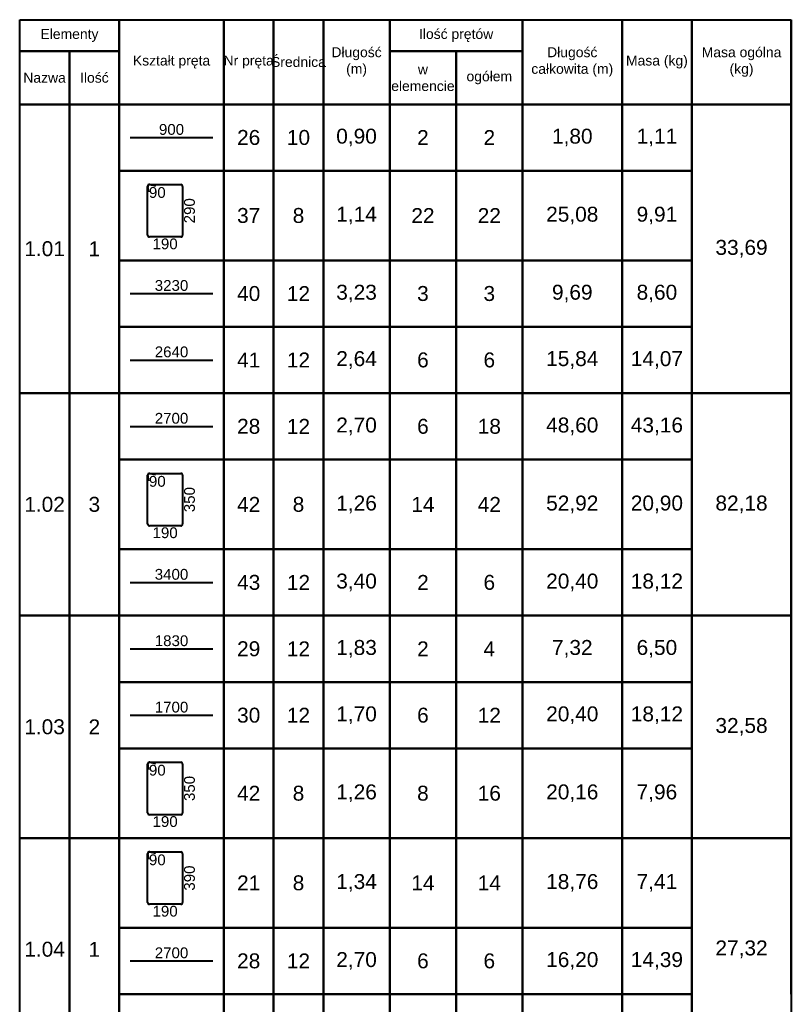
# Model space of a CAD drawing. Extents: x -1906120 to 89837, y -39133 to 303704.
# Tile 14 of 55: x -8876 to -4226, y 14113 to 20045. Entities that reach past the tile are written whole.
import ezdxf
from ezdxf.enums import TextEntityAlignment as Align

# ---------------------------------------------------------------- set-up
doc = ezdxf.new("R2010")
doc.units = 0
doc.header["$LTSCALE"] = 10
doc.header["$MEASUREMENT"] = 0
doc.layers.add('RCAD_deskowanie', color=3, linetype='Continuous', lineweight=40)
doc.styles.add('style2', font='arial.ttf', dxfattribs={"height": 40})

msp = doc.modelspace()

# ---------------------------------------------------------------- linework, layer by layer
at = {"layer": 'RCAD_deskowanie', "color": 1}
for p, q in [((-8875.56433, 20044.64864), (-4225.56433, 20044.64864)), ((-8875.56433, 3994.64864), (-8875.56433, 20044.64864)), ((-8875.56433, 20044.64864), (-8275.56433, 20044.64864)), ((-8275.56433, 20044.64864), (-8275.56433, 19854.64864)), ((-8275.56433, 20044.64864), (-7645.56433, 20044.64864)), ((-8275.56433, 19534.64864), (-8275.56433, 20044.64864)), ((-7645.56433, 20044.64864), (-7345.56433, 20044.64864)), ((-7645.56433, 19534.64864), (-7645.56433, 20044.64864)), ((-7645.56433, 20044.64864), (-7645.56433, 19534.64864)), ((-7345.56433, 20044.64864), (-7345.56433, 19534.64864)), ((-7345.56433, 20044.64864), (-7045.56433, 20044.64864)), ((-7345.56433, 19534.64864), (-7345.56433, 20044.64864)), ((-7045.56433, 20044.64864), (-7045.56433, 19534.64864)), ((-7045.56433, 20044.64864), (-6645.56433, 20044.64864)), ((-7045.56433, 19534.64864), (-7045.56433, 20044.64864)), ((-6645.56433, 20044.64864), (-6645.56433, 19534.64864)), ((-6645.56433, 20044.64864), (-5845.56433, 20044.64864)), ((-6645.56433, 19854.64864), (-6645.56433, 20044.64864)), ((-5845.56433, 20044.64864), (-5845.56433, 19854.64864)), ((-5845.56433, 20044.64864), (-5245.56433, 20044.64864)), ((-5845.56433, 19534.64864), (-5845.56433, 20044.64864)), ((-5245.56433, 20044.64864), (-5245.56433, 19534.64864)), ((-5245.56433, 20044.64864), (-4825.56433, 20044.64864)), ((-5245.56433, 19534.64864), (-5245.56433, 20044.64864)), ((-4825.56433, 20044.64864), (-4825.56433, 19534.64864)), ((-4825.56433, 20044.64864), (-4225.56433, 20044.64864)), ((-4825.56433, 19534.64864), (-4825.56433, 20044.64864)), ((-4225.56433, 14174.64864), (-4225.56433, 20044.64864)), ((-4225.56433, 19854.64864), (-4225.56433, 20044.64864)), ((-4225.56433, 20044.64864), (-4225.56433, 3994.64864)), ((-4225.56433, 20044.64864), (-4225.56433, 19534.64864)), ((-8875.56433, 19854.64864), (-8575.56433, 19854.64864)), ((-8275.56433, 19854.64864), (-8875.56433, 19854.64864)), ((-8575.56433, 19854.64864), (-8575.56433, 19534.64864)), ((-8575.56433, 19854.64864), (-8275.56433, 19854.64864)), ((-8575.56433, 19534.64864), (-8575.56433, 19854.64864)), ((-8275.56433, 19854.64864), (-8275.56433, 19534.64864)), ((-6645.56433, 19854.64864), (-6245.56433, 19854.64864)), ((-6645.56433, 19534.64864), (-6645.56433, 19854.64864)), ((-5845.56433, 19854.64864), (-6645.56433, 19854.64864)), ((-6245.56433, 19854.64864), (-6245.56433, 19534.64864)), ((-6245.56433, 19854.64864), (-5845.56433, 19854.64864)), ((-6245.56433, 19534.64864), (-6245.56433, 19854.64864)), ((-5845.56433, 19854.64864), (-5845.56433, 19534.64864)), ((-4225.56433, 19534.64864), (-4225.56433, 19854.64864)), ((-8575.56433, 19534.64864), (-8875.56433, 19534.64864)), ((-8875.56433, 19534.64864), (-8575.56433, 19534.64864)), ((-8275.56433, 19534.64864), (-8575.56433, 19534.64864)), ((-8575.56433, 19534.64864), (-8575.56433, 17794.64864)), ((-8575.56433, 19534.64864), (-8275.56433, 19534.64864)), ((-8575.56433, 17794.64864), (-8575.56433, 19534.64864)), ((-7645.56433, 19534.64864), (-8275.56433, 19534.64864)), ((-8275.56433, 19534.64864), (-8275.56433, 17794.64864)), ((-8275.56433, 19534.64864), (-7645.56433, 19534.64864)), ((-8275.56433, 19134.64864), (-8275.56433, 19534.64864)), ((-7345.56433, 19534.64864), (-7645.56433, 19534.64864)), ((-7645.56433, 19534.64864), (-7645.56433, 19134.64864)), ((-7645.56433, 19534.64864), (-7345.56433, 19534.64864)), ((-7645.56433, 19134.64864), (-7645.56433, 19534.64864)), ((-7045.56433, 19534.64864), (-7345.56433, 19534.64864)), ((-7345.56433, 19534.64864), (-7345.56433, 19134.64864)), ((-7345.56433, 19534.64864), (-7045.56433, 19534.64864)), ((-7345.56433, 19134.64864), (-7345.56433, 19534.64864)), ((-6645.56433, 19534.64864), (-7045.56433, 19534.64864)), ((-7045.56433, 19534.64864), (-7045.56433, 19134.64864)), ((-7045.56433, 19534.64864), (-6645.56433, 19534.64864)), ((-7045.56433, 19134.64864), (-7045.56433, 19534.64864)), ((-6245.56433, 19534.64864), (-6645.56433, 19534.64864)), ((-6645.56433, 19534.64864), (-6645.56433, 19134.64864)), ((-6645.56433, 19534.64864), (-6245.56433, 19534.64864)), ((-6645.56433, 19134.64864), (-6645.56433, 19534.64864)), ((-5845.56433, 19534.64864), (-6245.56433, 19534.64864)), ((-6245.56433, 19534.64864), (-6245.56433, 19134.64864)), ((-6245.56433, 19534.64864), (-5845.56433, 19534.64864)), ((-6245.56433, 19134.64864), (-6245.56433, 19534.64864)), ((-5245.56433, 19534.64864), (-5845.56433, 19534.64864)), ((-5845.56433, 19534.64864), (-5845.56433, 19134.64864)), ((-5845.56433, 19534.64864), (-5245.56433, 19534.64864)), ((-5845.56433, 19134.64864), (-5845.56433, 19534.64864)), ((-4825.56433, 19534.64864), (-5245.56433, 19534.64864)), ((-5245.56433, 19534.64864), (-5245.56433, 19134.64864)), ((-5245.56433, 19534.64864), (-4825.56433, 19534.64864)), ((-5245.56433, 19134.64864), (-5245.56433, 19534.64864)), ((-4225.56433, 19534.64864), (-4825.56433, 19534.64864)), ((-4825.56433, 19534.64864), (-4225.56433, 19534.64864)), ((-4825.56433, 17794.64864), (-4825.56433, 19534.64864)), ((-4825.56433, 19534.64864), (-4825.56433, 19134.64864)), ((-4225.56433, 18194.64864), (-4225.56433, 19534.64864)), ((-4225.56433, 19534.64864), (-4225.56433, 17794.64864)), ((-7645.56433, 19134.64864), (-8275.56433, 19134.64864)), ((-8275.56433, 19134.64864), (-7645.56433, 19134.64864)), ((-8275.56433, 18594.64864), (-8275.56433, 19134.64864)), ((-7345.56433, 19134.64864), (-7645.56433, 19134.64864)), ((-7645.56433, 19134.64864), (-7645.56433, 18594.64864)), ((-7645.56433, 19134.64864), (-7345.56433, 19134.64864)), ((-7645.56433, 18594.64864), (-7645.56433, 19134.64864)), ((-7045.56433, 19134.64864), (-7345.56433, 19134.64864)), ((-7345.56433, 19134.64864), (-7345.56433, 18594.64864)), ((-7345.56433, 19134.64864), (-7045.56433, 19134.64864)), ((-7345.56433, 18594.64864), (-7345.56433, 19134.64864)), ((-6645.56433, 19134.64864), (-7045.56433, 19134.64864)), ((-7045.56433, 19134.64864), (-7045.56433, 18594.64864)), ((-7045.56433, 19134.64864), (-6645.56433, 19134.64864)), ((-7045.56433, 18594.64864), (-7045.56433, 19134.64864)), ((-6245.56433, 19134.64864), (-6645.56433, 19134.64864)), ((-6645.56433, 19134.64864), (-6645.56433, 18594.64864)), ((-6645.56433, 19134.64864), (-6245.56433, 19134.64864)), ((-6645.56433, 18594.64864), (-6645.56433, 19134.64864)), ((-5845.56433, 19134.64864), (-6245.56433, 19134.64864)), ((-6245.56433, 19134.64864), (-6245.56433, 18594.64864)), ((-6245.56433, 19134.64864), (-5845.56433, 19134.64864)), ((-6245.56433, 18594.64864), (-6245.56433, 19134.64864)), ((-5245.56433, 19134.64864), (-5845.56433, 19134.64864)), ((-5845.56433, 19134.64864), (-5845.56433, 18594.64864)), ((-5845.56433, 19134.64864), (-5245.56433, 19134.64864)), ((-5845.56433, 18594.64864), (-5845.56433, 19134.64864)), ((-4825.56433, 19134.64864), (-5245.56433, 19134.64864)), ((-5245.56433, 19134.64864), (-5245.56433, 18594.64864)), ((-5245.56433, 19134.64864), (-4825.56433, 19134.64864)), ((-5245.56433, 18594.64864), (-5245.56433, 19134.64864)), ((-4825.56433, 19134.64864), (-4825.56433, 18594.64864)), ((-7645.56433, 18594.64864), (-8275.56433, 18594.64864)), ((-8275.56433, 18594.64864), (-7645.56433, 18594.64864)), ((-8275.56433, 18194.64864), (-8275.56433, 18594.64864)), ((-7345.56433, 18594.64864), (-7645.56433, 18594.64864)), ((-7645.56433, 18594.64864), (-7645.56433, 18194.64864)), ((-7645.56433, 18594.64864), (-7345.56433, 18594.64864)), ((-7645.56433, 18194.64864), (-7645.56433, 18594.64864)), ((-7045.56433, 18594.64864), (-7345.56433, 18594.64864)), ((-7345.56433, 18594.64864), (-7345.56433, 18194.64864)), ((-7345.56433, 18594.64864), (-7045.56433, 18594.64864)), ((-7345.56433, 18194.64864), (-7345.56433, 18594.64864)), ((-6645.56433, 18594.64864), (-7045.56433, 18594.64864)), ((-7045.56433, 18594.64864), (-7045.56433, 18194.64864)), ((-7045.56433, 18594.64864), (-6645.56433, 18594.64864)), ((-7045.56433, 18194.64864), (-7045.56433, 18594.64864)), ((-6245.56433, 18594.64864), (-6645.56433, 18594.64864)), ((-6645.56433, 18594.64864), (-6645.56433, 18194.64864)), ((-6645.56433, 18594.64864), (-6245.56433, 18594.64864)), ((-6645.56433, 18194.64864), (-6645.56433, 18594.64864)), ((-5845.56433, 18594.64864), (-6245.56433, 18594.64864)), ((-6245.56433, 18594.64864), (-6245.56433, 18194.64864)), ((-6245.56433, 18594.64864), (-5845.56433, 18594.64864)), ((-6245.56433, 18194.64864), (-6245.56433, 18594.64864)), ((-5245.56433, 18594.64864), (-5845.56433, 18594.64864)), ((-5845.56433, 18594.64864), (-5845.56433, 18194.64864)), ((-5845.56433, 18594.64864), (-5245.56433, 18594.64864)), ((-5845.56433, 18194.64864), (-5845.56433, 18594.64864)), ((-4825.56433, 18594.64864), (-5245.56433, 18594.64864)), ((-5245.56433, 18594.64864), (-5245.56433, 18194.64864)), ((-5245.56433, 18594.64864), (-4825.56433, 18594.64864)), ((-5245.56433, 18194.64864), (-5245.56433, 18594.64864)), ((-4825.56433, 18594.64864), (-4825.56433, 18194.64864)), ((-7645.56433, 18194.64864), (-8275.56433, 18194.64864)), ((-8275.56433, 18194.64864), (-7645.56433, 18194.64864)), ((-8275.56433, 17794.64864), (-8275.56433, 18194.64864)), ((-7345.56433, 18194.64864), (-7645.56433, 18194.64864)), ((-7645.56433, 18194.64864), (-7645.56433, 17794.64864)), ((-7645.56433, 18194.64864), (-7345.56433, 18194.64864)), ((-7645.56433, 17794.64864), (-7645.56433, 18194.64864)), ((-7045.56433, 18194.64864), (-7345.56433, 18194.64864)), ((-7345.56433, 18194.64864), (-7345.56433, 17794.64864)), ((-7345.56433, 18194.64864), (-7045.56433, 18194.64864)), ((-7345.56433, 17794.64864), (-7345.56433, 18194.64864)), ((-6645.56433, 18194.64864), (-7045.56433, 18194.64864)), ((-7045.56433, 18194.64864), (-7045.56433, 17794.64864)), ((-7045.56433, 18194.64864), (-6645.56433, 18194.64864)), ((-7045.56433, 17794.64864), (-7045.56433, 18194.64864)), ((-6245.56433, 18194.64864), (-6645.56433, 18194.64864)), ((-6645.56433, 18194.64864), (-6645.56433, 17794.64864)), ((-6645.56433, 18194.64864), (-6245.56433, 18194.64864)), ((-6645.56433, 17794.64864), (-6645.56433, 18194.64864)), ((-5845.56433, 18194.64864), (-6245.56433, 18194.64864)), ((-6245.56433, 18194.64864), (-6245.56433, 17794.64864)), ((-6245.56433, 18194.64864), (-5845.56433, 18194.64864)), ((-6245.56433, 17794.64864), (-6245.56433, 18194.64864)), ((-5245.56433, 18194.64864), (-5845.56433, 18194.64864)), ((-5845.56433, 18194.64864), (-5845.56433, 17794.64864)), ((-5845.56433, 18194.64864), (-5245.56433, 18194.64864)), ((-5845.56433, 17794.64864), (-5845.56433, 18194.64864)), ((-4825.56433, 18194.64864), (-5245.56433, 18194.64864)), ((-5245.56433, 18194.64864), (-5245.56433, 17794.64864)), ((-5245.56433, 18194.64864), (-4825.56433, 18194.64864)), ((-5245.56433, 17794.64864), (-5245.56433, 18194.64864)), ((-4825.56433, 18194.64864), (-4825.56433, 17794.64864)), ((-4225.56433, 16854.64864), (-4225.56433, 18194.64864)), ((-8575.56433, 17794.64864), (-8875.56433, 17794.64864)), ((-8875.56433, 17794.64864), (-8575.56433, 17794.64864)), ((-8275.56433, 17794.64864), (-8575.56433, 17794.64864)), ((-8575.56433, 17794.64864), (-8575.56433, 16454.64864)), ((-8575.56433, 17794.64864), (-8275.56433, 17794.64864)), ((-8575.56433, 16454.64864), (-8575.56433, 17794.64864)), ((-8275.56433, 17794.64864), (-8275.56433, 16454.64864)), ((-7645.56433, 17794.64864), (-8275.56433, 17794.64864)), ((-8275.56433, 17794.64864), (-7645.56433, 17794.64864)), ((-8275.56433, 17394.64864), (-8275.56433, 17794.64864)), ((-7345.56433, 17794.64864), (-7645.56433, 17794.64864)), ((-7645.56433, 17794.64864), (-7645.56433, 17394.64864)), ((-7645.56433, 17794.64864), (-7345.56433, 17794.64864)), ((-7645.56433, 17394.64864), (-7645.56433, 17794.64864)), ((-7045.56433, 17794.64864), (-7345.56433, 17794.64864)), ((-7345.56433, 17794.64864), (-7345.56433, 17394.64864)), ((-7345.56433, 17794.64864), (-7045.56433, 17794.64864)), ((-7345.56433, 17394.64864), (-7345.56433, 17794.64864)), ((-6645.56433, 17794.64864), (-7045.56433, 17794.64864)), ((-7045.56433, 17794.64864), (-7045.56433, 17394.64864)), ((-7045.56433, 17794.64864), (-6645.56433, 17794.64864)), ((-7045.56433, 17394.64864), (-7045.56433, 17794.64864)), ((-6245.56433, 17794.64864), (-6645.56433, 17794.64864)), ((-6645.56433, 17794.64864), (-6645.56433, 17394.64864)), ((-6645.56433, 17794.64864), (-6245.56433, 17794.64864)), ((-6645.56433, 17394.64864), (-6645.56433, 17794.64864)), ((-5845.56433, 17794.64864), (-6245.56433, 17794.64864)), ((-6245.56433, 17794.64864), (-6245.56433, 17394.64864)), ((-6245.56433, 17794.64864), (-5845.56433, 17794.64864)), ((-6245.56433, 17394.64864), (-6245.56433, 17794.64864)), ((-5245.56433, 17794.64864), (-5845.56433, 17794.64864)), ((-5845.56433, 17794.64864), (-5845.56433, 17394.64864)), ((-5845.56433, 17794.64864), (-5245.56433, 17794.64864)), ((-5845.56433, 17394.64864), (-5845.56433, 17794.64864)), ((-4825.56433, 17794.64864), (-5245.56433, 17794.64864)), ((-5245.56433, 17794.64864), (-5245.56433, 17394.64864)), ((-5245.56433, 17794.64864), (-4825.56433, 17794.64864)), ((-5245.56433, 17394.64864), (-5245.56433, 17794.64864)), ((-4225.56433, 17794.64864), (-4825.56433, 17794.64864)), ((-4825.56433, 17794.64864), (-4225.56433, 17794.64864)), ((-4825.56433, 16454.64864), (-4825.56433, 17794.64864)), ((-4825.56433, 17794.64864), (-4825.56433, 17394.64864)), ((-4225.56433, 17794.64864), (-4225.56433, 16454.64864)), ((-7645.56433, 17394.64864), (-8275.56433, 17394.64864)), ((-8275.56433, 17394.64864), (-7645.56433, 17394.64864)), ((-8275.56433, 16854.64864), (-8275.56433, 17394.64864)), ((-7345.56433, 17394.64864), (-7645.56433, 17394.64864)), ((-7645.56433, 17394.64864), (-7645.56433, 16854.64864)), ((-7645.56433, 17394.64864), (-7345.56433, 17394.64864)), ((-7645.56433, 16854.64864), (-7645.56433, 17394.64864)), ((-7045.56433, 17394.64864), (-7345.56433, 17394.64864)), ((-7345.56433, 17394.64864), (-7345.56433, 16854.64864)), ((-7345.56433, 17394.64864), (-7045.56433, 17394.64864)), ((-7345.56433, 16854.64864), (-7345.56433, 17394.64864)), ((-6645.56433, 17394.64864), (-7045.56433, 17394.64864)), ((-7045.56433, 17394.64864), (-7045.56433, 16854.64864)), ((-7045.56433, 17394.64864), (-6645.56433, 17394.64864)), ((-7045.56433, 16854.64864), (-7045.56433, 17394.64864)), ((-6245.56433, 17394.64864), (-6645.56433, 17394.64864)), ((-6645.56433, 17394.64864), (-6645.56433, 16854.64864)), ((-6645.56433, 17394.64864), (-6245.56433, 17394.64864)), ((-6645.56433, 16854.64864), (-6645.56433, 17394.64864)), ((-5845.56433, 17394.64864), (-6245.56433, 17394.64864)), ((-6245.56433, 17394.64864), (-6245.56433, 16854.64864)), ((-6245.56433, 17394.64864), (-5845.56433, 17394.64864)), ((-6245.56433, 16854.64864), (-6245.56433, 17394.64864)), ((-5245.56433, 17394.64864), (-5845.56433, 17394.64864)), ((-5845.56433, 17394.64864), (-5845.56433, 16854.64864)), ((-5845.56433, 17394.64864), (-5245.56433, 17394.64864)), ((-5845.56433, 16854.64864), (-5845.56433, 17394.64864)), ((-4825.56433, 17394.64864), (-5245.56433, 17394.64864)), ((-5245.56433, 17394.64864), (-5245.56433, 16854.64864)), ((-5245.56433, 17394.64864), (-4825.56433, 17394.64864)), ((-5245.56433, 16854.64864), (-5245.56433, 17394.64864)), ((-4825.56433, 17394.64864), (-4825.56433, 16854.64864)), ((-7645.56433, 16854.64864), (-8275.56433, 16854.64864)), ((-8275.56433, 16854.64864), (-7645.56433, 16854.64864)), ((-8275.56433, 16454.64864), (-8275.56433, 16854.64864)), ((-7345.56433, 16854.64864), (-7645.56433, 16854.64864)), ((-7645.56433, 16854.64864), (-7645.56433, 16454.64864)), ((-7645.56433, 16854.64864), (-7345.56433, 16854.64864)), ((-7645.56433, 16454.64864), (-7645.56433, 16854.64864)), ((-7045.56433, 16854.64864), (-7345.56433, 16854.64864)), ((-7345.56433, 16854.64864), (-7345.56433, 16454.64864)), ((-7345.56433, 16854.64864), (-7045.56433, 16854.64864)), ((-7345.56433, 16454.64864), (-7345.56433, 16854.64864)), ((-6645.56433, 16854.64864), (-7045.56433, 16854.64864)), ((-7045.56433, 16854.64864), (-7045.56433, 16454.64864)), ((-7045.56433, 16854.64864), (-6645.56433, 16854.64864)), ((-7045.56433, 16454.64864), (-7045.56433, 16854.64864)), ((-6245.56433, 16854.64864), (-6645.56433, 16854.64864)), ((-6645.56433, 16854.64864), (-6645.56433, 16454.64864)), ((-6645.56433, 16854.64864), (-6245.56433, 16854.64864)), ((-6645.56433, 16454.64864), (-6645.56433, 16854.64864)), ((-5845.56433, 16854.64864), (-6245.56433, 16854.64864)), ((-6245.56433, 16854.64864), (-6245.56433, 16454.64864)), ((-6245.56433, 16854.64864), (-5845.56433, 16854.64864)), ((-6245.56433, 16454.64864), (-6245.56433, 16854.64864)), ((-5245.56433, 16854.64864), (-5845.56433, 16854.64864)), ((-5845.56433, 16854.64864), (-5845.56433, 16454.64864)), ((-5845.56433, 16854.64864), (-5245.56433, 16854.64864)), ((-5845.56433, 16454.64864), (-5845.56433, 16854.64864)), ((-4825.56433, 16854.64864), (-5245.56433, 16854.64864)), ((-5245.56433, 16854.64864), (-5245.56433, 16454.64864)), ((-5245.56433, 16854.64864), (-4825.56433, 16854.64864)), ((-5245.56433, 16454.64864), (-5245.56433, 16854.64864)), ((-4825.56433, 16854.64864), (-4825.56433, 16454.64864)), ((-4225.56433, 15514.64864), (-4225.56433, 16854.64864)), ((-8575.56433, 16454.64864), (-8875.56433, 16454.64864)), ((-8875.56433, 16454.64864), (-8575.56433, 16454.64864)), ((-8275.56433, 16454.64864), (-8575.56433, 16454.64864)), ((-8575.56433, 16454.64864), (-8575.56433, 15114.64864)), ((-8575.56433, 16454.64864), (-8275.56433, 16454.64864)), ((-8575.56433, 15114.64864), (-8575.56433, 16454.64864)), ((-8275.56433, 16454.64864), (-8275.56433, 15114.64864)), ((-7645.56433, 16454.64864), (-8275.56433, 16454.64864)), ((-8275.56433, 16454.64864), (-7645.56433, 16454.64864)), ((-8275.56433, 16054.64864), (-8275.56433, 16454.64864)), ((-7345.56433, 16454.64864), (-7645.56433, 16454.64864)), ((-7645.56433, 16454.64864), (-7645.56433, 16054.64864)), ((-7645.56433, 16454.64864), (-7345.56433, 16454.64864)), ((-7645.56433, 16054.64864), (-7645.56433, 16454.64864)), ((-7045.56433, 16454.64864), (-7345.56433, 16454.64864)), ((-7345.56433, 16454.64864), (-7345.56433, 16054.64864)), ((-7345.56433, 16454.64864), (-7045.56433, 16454.64864)), ((-7345.56433, 16054.64864), (-7345.56433, 16454.64864)), ((-6645.56433, 16454.64864), (-7045.56433, 16454.64864)), ((-7045.56433, 16454.64864), (-7045.56433, 16054.64864)), ((-7045.56433, 16454.64864), (-6645.56433, 16454.64864)), ((-7045.56433, 16054.64864), (-7045.56433, 16454.64864)), ((-6245.56433, 16454.64864), (-6645.56433, 16454.64864)), ((-6645.56433, 16454.64864), (-6645.56433, 16054.64864)), ((-6645.56433, 16454.64864), (-6245.56433, 16454.64864)), ((-6645.56433, 16054.64864), (-6645.56433, 16454.64864)), ((-5845.56433, 16454.64864), (-6245.56433, 16454.64864)), ((-6245.56433, 16454.64864), (-6245.56433, 16054.64864)), ((-6245.56433, 16454.64864), (-5845.56433, 16454.64864)), ((-6245.56433, 16054.64864), (-6245.56433, 16454.64864)), ((-5245.56433, 16454.64864), (-5845.56433, 16454.64864)), ((-5845.56433, 16454.64864), (-5845.56433, 16054.64864)), ((-5845.56433, 16454.64864), (-5245.56433, 16454.64864)), ((-5845.56433, 16054.64864), (-5845.56433, 16454.64864)), ((-4825.56433, 16454.64864), (-5245.56433, 16454.64864)), ((-5245.56433, 16454.64864), (-5245.56433, 16054.64864)), ((-5245.56433, 16454.64864), (-4825.56433, 16454.64864)), ((-5245.56433, 16054.64864), (-5245.56433, 16454.64864)), ((-4225.56433, 16454.64864), (-4825.56433, 16454.64864)), ((-4825.56433, 16454.64864), (-4225.56433, 16454.64864)), ((-4825.56433, 15114.64864), (-4825.56433, 16454.64864)), ((-4825.56433, 16454.64864), (-4825.56433, 16054.64864)), ((-4225.56433, 16454.64864), (-4225.56433, 15114.64864)), ((-7645.56433, 16054.64864), (-8275.56433, 16054.64864)), ((-8275.56433, 16054.64864), (-7645.56433, 16054.64864)), ((-8275.56433, 15654.64864), (-8275.56433, 16054.64864)), ((-7345.56433, 16054.64864), (-7645.56433, 16054.64864)), ((-7645.56433, 16054.64864), (-7645.56433, 15654.64864)), ((-7645.56433, 16054.64864), (-7345.56433, 16054.64864)), ((-7645.56433, 15654.64864), (-7645.56433, 16054.64864)), ((-7045.56433, 16054.64864), (-7345.56433, 16054.64864)), ((-7345.56433, 16054.64864), (-7345.56433, 15654.64864)), ((-7345.56433, 16054.64864), (-7045.56433, 16054.64864)), ((-7345.56433, 15654.64864), (-7345.56433, 16054.64864)), ((-6645.56433, 16054.64864), (-7045.56433, 16054.64864)), ((-7045.56433, 16054.64864), (-7045.56433, 15654.64864)), ((-7045.56433, 16054.64864), (-6645.56433, 16054.64864)), ((-7045.56433, 15654.64864), (-7045.56433, 16054.64864)), ((-6245.56433, 16054.64864), (-6645.56433, 16054.64864)), ((-6645.56433, 16054.64864), (-6645.56433, 15654.64864)), ((-6645.56433, 16054.64864), (-6245.56433, 16054.64864)), ((-6645.56433, 15654.64864), (-6645.56433, 16054.64864)), ((-5845.56433, 16054.64864), (-6245.56433, 16054.64864)), ((-6245.56433, 16054.64864), (-6245.56433, 15654.64864)), ((-6245.56433, 16054.64864), (-5845.56433, 16054.64864)), ((-6245.56433, 15654.64864), (-6245.56433, 16054.64864)), ((-5245.56433, 16054.64864), (-5845.56433, 16054.64864)), ((-5845.56433, 16054.64864), (-5845.56433, 15654.64864)), ((-5845.56433, 16054.64864), (-5245.56433, 16054.64864)), ((-5845.56433, 15654.64864), (-5845.56433, 16054.64864)), ((-4825.56433, 16054.64864), (-5245.56433, 16054.64864)), ((-5245.56433, 16054.64864), (-5245.56433, 15654.64864)), ((-5245.56433, 16054.64864), (-4825.56433, 16054.64864)), ((-5245.56433, 15654.64864), (-5245.56433, 16054.64864)), ((-4825.56433, 16054.64864), (-4825.56433, 15654.64864)), ((-7645.56433, 15654.64864), (-8275.56433, 15654.64864)), ((-8275.56433, 15654.64864), (-7645.56433, 15654.64864)), ((-8275.56433, 15114.64864), (-8275.56433, 15654.64864)), ((-7345.56433, 15654.64864), (-7645.56433, 15654.64864)), ((-7645.56433, 15654.64864), (-7645.56433, 15114.64864)), ((-7645.56433, 15654.64864), (-7345.56433, 15654.64864)), ((-7645.56433, 15114.64864), (-7645.56433, 15654.64864)), ((-7045.56433, 15654.64864), (-7345.56433, 15654.64864)), ((-7345.56433, 15654.64864), (-7345.56433, 15114.64864)), ((-7345.56433, 15654.64864), (-7045.56433, 15654.64864)), ((-7345.56433, 15114.64864), (-7345.56433, 15654.64864)), ((-6645.56433, 15654.64864), (-7045.56433, 15654.64864)), ((-7045.56433, 15654.64864), (-7045.56433, 15114.64864)), ((-7045.56433, 15654.64864), (-6645.56433, 15654.64864)), ((-7045.56433, 15114.64864), (-7045.56433, 15654.64864)), ((-6245.56433, 15654.64864), (-6645.56433, 15654.64864)), ((-6645.56433, 15654.64864), (-6645.56433, 15114.64864)), ((-6645.56433, 15654.64864), (-6245.56433, 15654.64864)), ((-6645.56433, 15114.64864), (-6645.56433, 15654.64864)), ((-5845.56433, 15654.64864), (-6245.56433, 15654.64864)), ((-6245.56433, 15654.64864), (-6245.56433, 15114.64864)), ((-6245.56433, 15654.64864), (-5845.56433, 15654.64864)), ((-6245.56433, 15114.64864), (-6245.56433, 15654.64864)), ((-5245.56433, 15654.64864), (-5845.56433, 15654.64864)), ((-5845.56433, 15654.64864), (-5845.56433, 15114.64864)), ((-5845.56433, 15654.64864), (-5245.56433, 15654.64864)), ((-5845.56433, 15114.64864), (-5845.56433, 15654.64864)), ((-4825.56433, 15654.64864), (-5245.56433, 15654.64864)), ((-5245.56433, 15654.64864), (-5245.56433, 15114.64864)), ((-5245.56433, 15654.64864), (-4825.56433, 15654.64864)), ((-5245.56433, 15114.64864), (-5245.56433, 15654.64864)), ((-4825.56433, 15654.64864), (-4825.56433, 15114.64864)), ((-4225.56433, 14174.64864), (-4225.56433, 15514.64864)), ((-8575.56433, 15114.64864), (-8875.56433, 15114.64864)), ((-8875.56433, 15114.64864), (-8575.56433, 15114.64864)), ((-8275.56433, 15114.64864), (-8575.56433, 15114.64864)), ((-8575.56433, 15114.64864), (-8575.56433, 13774.64864)), ((-8575.56433, 15114.64864), (-8275.56433, 15114.64864)), ((-8575.56433, 13774.64864), (-8575.56433, 15114.64864)), ((-8275.56433, 15114.64864), (-8275.56433, 13774.64864)), ((-7645.56433, 15114.64864), (-8275.56433, 15114.64864)), ((-8275.56433, 15114.64864), (-7645.56433, 15114.64864)), ((-8275.56433, 14574.64864), (-8275.56433, 15114.64864)), ((-7345.56433, 15114.64864), (-7645.56433, 15114.64864)), ((-7645.56433, 15114.64864), (-7645.56433, 14574.64864)), ((-7645.56433, 15114.64864), (-7345.56433, 15114.64864)), ((-7645.56433, 14574.64864), (-7645.56433, 15114.64864)), ((-7045.56433, 15114.64864), (-7345.56433, 15114.64864)), ((-7345.56433, 15114.64864), (-7345.56433, 14574.64864)), ((-7345.56433, 15114.64864), (-7045.56433, 15114.64864)), ((-7345.56433, 14574.64864), (-7345.56433, 15114.64864)), ((-6645.56433, 15114.64864), (-7045.56433, 15114.64864)), ((-7045.56433, 15114.64864), (-7045.56433, 14574.64864)), ((-7045.56433, 15114.64864), (-6645.56433, 15114.64864)), ((-7045.56433, 14574.64864), (-7045.56433, 15114.64864)), ((-6245.56433, 15114.64864), (-6645.56433, 15114.64864)), ((-6645.56433, 15114.64864), (-6645.56433, 14574.64864)), ((-6645.56433, 15114.64864), (-6245.56433, 15114.64864)), ((-6645.56433, 14574.64864), (-6645.56433, 15114.64864)), ((-5845.56433, 15114.64864), (-6245.56433, 15114.64864)), ((-6245.56433, 15114.64864), (-6245.56433, 14574.64864)), ((-6245.56433, 15114.64864), (-5845.56433, 15114.64864)), ((-6245.56433, 14574.64864), (-6245.56433, 15114.64864)), ((-5245.56433, 15114.64864), (-5845.56433, 15114.64864)), ((-5845.56433, 15114.64864), (-5845.56433, 14574.64864)), ((-5845.56433, 15114.64864), (-5245.56433, 15114.64864)), ((-5845.56433, 14574.64864), (-5845.56433, 15114.64864)), ((-4825.56433, 15114.64864), (-5245.56433, 15114.64864)), ((-5245.56433, 15114.64864), (-5245.56433, 14574.64864)), ((-5245.56433, 15114.64864), (-4825.56433, 15114.64864)), ((-5245.56433, 14574.64864), (-5245.56433, 15114.64864)), ((-4225.56433, 15114.64864), (-4825.56433, 15114.64864)), ((-4825.56433, 15114.64864), (-4225.56433, 15114.64864)), ((-4825.56433, 13774.64864), (-4825.56433, 15114.64864)), ((-4825.56433, 15114.64864), (-4825.56433, 14574.64864)), ((-4225.56433, 15114.64864), (-4225.56433, 13774.64864)), ((-7645.56433, 14574.64864), (-8275.56433, 14574.64864)), ((-8275.56433, 14574.64864), (-7645.56433, 14574.64864)), ((-8275.56433, 14174.64864), (-8275.56433, 14574.64864)), ((-7345.56433, 14574.64864), (-7645.56433, 14574.64864)), ((-7645.56433, 14574.64864), (-7645.56433, 14174.64864)), ((-7645.56433, 14574.64864), (-7345.56433, 14574.64864)), ((-7645.56433, 14174.64864), (-7645.56433, 14574.64864)), ((-7045.56433, 14574.64864), (-7345.56433, 14574.64864)), ((-7345.56433, 14574.64864), (-7345.56433, 14174.64864)), ((-7345.56433, 14574.64864), (-7045.56433, 14574.64864)), ((-7345.56433, 14174.64864), (-7345.56433, 14574.64864)), ((-6645.56433, 14574.64864), (-7045.56433, 14574.64864)), ((-7045.56433, 14574.64864), (-7045.56433, 14174.64864)), ((-7045.56433, 14574.64864), (-6645.56433, 14574.64864)), ((-7045.56433, 14174.64864), (-7045.56433, 14574.64864)), ((-6245.56433, 14574.64864), (-6645.56433, 14574.64864)), ((-6645.56433, 14574.64864), (-6645.56433, 14174.64864)), ((-6645.56433, 14574.64864), (-6245.56433, 14574.64864)), ((-6645.56433, 14174.64864), (-6645.56433, 14574.64864)), ((-5845.56433, 14574.64864), (-6245.56433, 14574.64864)), ((-6245.56433, 14574.64864), (-6245.56433, 14174.64864)), ((-6245.56433, 14574.64864), (-5845.56433, 14574.64864)), ((-6245.56433, 14174.64864), (-6245.56433, 14574.64864)), ((-5245.56433, 14574.64864), (-5845.56433, 14574.64864)), ((-5845.56433, 14574.64864), (-5845.56433, 14174.64864)), ((-5845.56433, 14574.64864), (-5245.56433, 14574.64864)), ((-5845.56433, 14174.64864), (-5845.56433, 14574.64864)), ((-4825.56433, 14574.64864), (-5245.56433, 14574.64864)), ((-5245.56433, 14574.64864), (-5245.56433, 14174.64864)), ((-5245.56433, 14574.64864), (-4825.56433, 14574.64864)), ((-5245.56433, 14174.64864), (-5245.56433, 14574.64864)), ((-4825.56433, 14574.64864), (-4825.56433, 14174.64864)), ((-7645.56433, 14174.64864), (-8275.56433, 14174.64864)), ((-8275.56433, 14174.64864), (-7645.56433, 14174.64864)), ((-8275.56433, 13774.64864), (-8275.56433, 14174.64864)), ((-7345.56433, 14174.64864), (-7645.56433, 14174.64864)), ((-7645.56433, 14174.64864), (-7645.56433, 13774.64864)), ((-7645.56433, 14174.64864), (-7345.56433, 14174.64864)), ((-7645.56433, 13774.64864), (-7645.56433, 14174.64864)), ((-7045.56433, 14174.64864), (-7345.56433, 14174.64864)), ((-7345.56433, 14174.64864), (-7345.56433, 13774.64864)), ((-7345.56433, 14174.64864), (-7045.56433, 14174.64864)), ((-7345.56433, 13774.64864), (-7345.56433, 14174.64864)), ((-6645.56433, 14174.64864), (-7045.56433, 14174.64864)), ((-7045.56433, 14174.64864), (-7045.56433, 13774.64864)), ((-7045.56433, 14174.64864), (-6645.56433, 14174.64864)), ((-7045.56433, 13774.64864), (-7045.56433, 14174.64864)), ((-6245.56433, 14174.64864), (-6645.56433, 14174.64864)), ((-6645.56433, 14174.64864), (-6645.56433, 13774.64864)), ((-6645.56433, 14174.64864), (-6245.56433, 14174.64864)), ((-6645.56433, 13774.64864), (-6645.56433, 14174.64864)), ((-5845.56433, 14174.64864), (-6245.56433, 14174.64864)), ((-6245.56433, 14174.64864), (-6245.56433, 13774.64864)), ((-6245.56433, 14174.64864), (-5845.56433, 14174.64864)), ((-6245.56433, 13774.64864), (-6245.56433, 14174.64864)), ((-5245.56433, 14174.64864), (-5845.56433, 14174.64864)), ((-5845.56433, 14174.64864), (-5845.56433, 13774.64864)), ((-5845.56433, 14174.64864), (-5245.56433, 14174.64864)), ((-5845.56433, 13774.64864), (-5845.56433, 14174.64864)), ((-4825.56433, 14174.64864), (-5245.56433, 14174.64864)), ((-5245.56433, 14174.64864), (-5245.56433, 13774.64864)), ((-5245.56433, 14174.64864), (-4825.56433, 14174.64864)), ((-5245.56433, 13774.64864), (-5245.56433, 14174.64864)), ((-4825.56433, 14174.64864), (-4825.56433, 13774.64864))]:
    msp.add_line(p, q, dxfattribs=at)
at = {"layer": 'RCAD_deskowanie', "color": 4}
for p, q in [((-8210.06928, 19334.64864), (-7711.05938, 19334.64864)), ((-8104.49431, 18747.06807), (-8104.49431, 19040.22969)), ((-8093.18062, 19051.54338), (-7905.282, 19051.54338)), ((-8090.93293, 19051.31786), (-8057.92021, 19044.62585)), ((-7893.9683, 19040.22969), (-7893.9683, 18747.06807)), ((-8097.57678, 19004.96929), (-8104.26879, 19037.98201)), ((-7905.282, 18735.75437), (-8093.18062, 18735.75437)), ((-8210.06928, 18394.64864), (-7711.05938, 18394.64864)), ((-8210.06928, 17994.64864), (-7711.05938, 17994.64864)), ((-8210.06928, 17594.64864), (-7711.05938, 17594.64864)), ((-8104.49431, 17007.06807), (-8104.49431, 17300.22969)), ((-8097.57678, 17264.96929), (-8104.26879, 17297.98201)), ((-8093.18062, 17311.54338), (-7905.282, 17311.54338)), ((-8090.93293, 17311.31786), (-8057.92021, 17304.62585)), ((-7893.9683, 17300.22969), (-7893.9683, 17007.06807)), ((-7905.282, 16995.75437), (-8093.18062, 16995.75437)), ((-8210.06928, 16654.64864), (-7711.05938, 16654.64864)), ((-8210.06928, 16254.64864), (-7711.05938, 16254.64864)), ((-8210.06928, 15854.64864), (-7711.05938, 15854.64864)), ((-8104.49431, 15267.06807), (-8104.49431, 15560.22969)), ((-8097.57678, 15524.96929), (-8104.26879, 15557.98201)), ((-8093.18062, 15571.54338), (-7905.282, 15571.54338)), ((-8090.93293, 15571.31786), (-8057.92021, 15564.62585)), ((-7893.9683, 15560.22969), (-7893.9683, 15267.06807)), ((-7905.282, 15255.75437), (-8093.18062, 15255.75437)), ((-8104.49431, 14727.06807), (-8104.49431, 15020.22969)), ((-8097.57678, 14984.96929), (-8104.26879, 15017.98201)), ((-8093.18062, 15031.54338), (-7905.282, 15031.54338)), ((-8090.93293, 15031.31786), (-8057.92021, 15024.62585)), ((-7893.9683, 15020.22969), (-7893.9683, 14727.06807)), ((-7905.282, 14715.75437), (-8093.18062, 14715.75437)), ((-8210.06928, 14374.64864), (-7711.05938, 14374.64864))]:
    msp.add_line(p, q, dxfattribs=at)
for centre, start, end in [((-8093.18062, 19040.22969), 90, 191.459155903), ((-8093.18062, 19040.22969), 78.540844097, 180), ((-7905.282, 19040.22969), 0, 90), ((-8093.18062, 18747.06807), 180, 270), ((-7905.282, 18747.06807), 270, 0), ((-8093.18062, 17300.22969), 90, 191.459155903), ((-8093.18062, 17300.22969), 78.540844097, 180), ((-7905.282, 17300.22969), 0, 90), ((-8093.18062, 17007.06807), 180, 270), ((-7905.282, 17007.06807), 270, 0), ((-8093.18062, 15560.22969), 90, 191.459155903), ((-8093.18062, 15560.22969), 78.540844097, 180), ((-7905.282, 15560.22969), 0, 90), ((-8093.18062, 15267.06807), 180, 270), ((-7905.282, 15267.06807), 270, 0), ((-8093.18062, 15020.22969), 90, 191.459155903), ((-8093.18062, 15020.22969), 78.540844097, 180), ((-7905.282, 15020.22969), 0, 90), ((-8093.18062, 14727.06807), 180, 270), ((-7905.282, 14727.06807), 270, 0)]:
    msp.add_arc(centre, 11.31369, start, end, dxfattribs=at)

# ---------------------------------------------------------------- texts
at = {"layer": 'RCAD_deskowanie', "color": 2, "style": 'style2'}
for s, p in [('900', (-7960.56433, 19383.64864)), ('90', (-8046.20596, 19003.72217)), ('190', (-7999.23131, 18694.27295)), ('3230', (-7960.56433, 18443.64864)), ('2640', (-7960.56433, 18043.64864)), ('2700', (-7960.56433, 17643.64864)), ('90', (-8046.20596, 17263.72217)), ('190', (-7999.23131, 16954.27295)), ('3400', (-7960.56433, 16703.64864)), ('1830', (-7960.56433, 16303.64864)), ('1700', (-7960.56433, 15903.64864)), ('90', (-8046.20596, 15523.72217)), ('190', (-7999.23131, 15214.27295)), ('90', (-8046.20596, 14983.72217)), ('190', (-7999.23131, 14674.27295)), ('2700', (-7960.56433, 14423.64864))]:
    msp.add_text(s, height=65, dxfattribs=at).set_placement(p, align=Align.MIDDLE_CENTER)
for s, p in [('290', (-7852.48688, 18893.64888)), ('350', (-7852.48688, 17153.64888)), ('350', (-7852.48688, 15413.64888)), ('390', (-7852.48688, 14873.64888))]:
    msp.add_text(s, height=65, rotation=90, dxfattribs=at).set_placement(p, align=Align.MIDDLE_CENTER)
at = {"layer": 'RCAD_deskowanie', "color": 3, "char_height": 60, "attachment_point": 5, "style": 'style2'}
for s, insert, width in [('Elementy', (-8575.56433, 19949.64864), 600), ('Ilość prętów', (-6245.56433, 19949.64864), 800), ('Nr pręta', (-7495.56433, 19789.64864), 300), ('Długość (m)', (-6845.56433, 19789.64864), 400), ('Długość całkowita (m)', (-5545.56433, 19789.64864), 600), ('Masa ogólna (kg)', (-4525.56433, 19789.64864), 600), ('Kształt pręta', (-7960.56433, 19789.64864), 630), ('Średnica', (-7195.56433, 19789.64864), 300), ('Masa (kg)', (-5035.56433, 19789.64864), 420), ('w elemencie', (-6445.56433, 19694.64864), 400), ('Nazwa', (-8725.56433, 19694.64864), 300), ('Ilość', (-8425.56433, 19694.64864), 300), ('ogółem', (-6045.56433, 19694.64864), 400)]:
    msp.add_mtext(s, dxfattribs=dict(at, insert=insert, width=width))
at = {"layer": 'RCAD_deskowanie', "color": 2, "char_height": 90, "attachment_point": 5, "style": 'style2'}
for s, insert, width in [('26', (-7495.56433, 19334.64864), 300), ('10', (-7195.56433, 19334.64864), 300), ('0,90', (-6845.56433, 19334.64864), 400), ('2', (-6445.56433, 19334.64864), 400), ('2', (-6045.56433, 19334.64864), 400), ('1,80', (-5545.56433, 19334.64864), 600), ('1,11', (-5035.56433, 19334.64864), 420), ('37', (-7495.56433, 18864.64864), 300), ('8', (-7195.56433, 18864.64864), 300), ('1,14', (-6845.56433, 18864.64864), 400), ('22', (-6445.56433, 18864.64864), 400), ('22', (-6045.56433, 18864.64864), 400), ('25,08', (-5545.56433, 18864.64864), 600), ('9,91', (-5035.56433, 18864.64864), 420), ('1.01', (-8725.56433, 18664.64864), 300), ('1', (-8425.56433, 18664.64864), 300), ('33,69', (-4525.56433, 18664.64864), 600), ('40', (-7495.56433, 18394.64864), 300), ('12', (-7195.56433, 18394.64864), 300), ('3,23', (-6845.56433, 18394.64864), 400), ('3', (-6445.56433, 18394.64864), 400), ('3', (-6045.56433, 18394.64864), 400), ('9,69', (-5545.56433, 18394.64864), 600), ('8,60', (-5035.56433, 18394.64864), 420), ('41', (-7495.56433, 17994.64864), 300), ('12', (-7195.56433, 17994.64864), 300), ('2,64', (-6845.56433, 17994.64864), 400), ('6', (-6445.56433, 17994.64864), 400), ('6', (-6045.56433, 17994.64864), 400), ('15,84', (-5545.56433, 17994.64864), 600), ('14,07', (-5035.56433, 17994.64864), 420), ('28', (-7495.56433, 17594.64864), 300), ('12', (-7195.56433, 17594.64864), 300), ('2,70', (-6845.56433, 17594.64864), 400), ('6', (-6445.56433, 17594.64864), 400), ('18', (-6045.56433, 17594.64864), 400), ('48,60', (-5545.56433, 17594.64864), 600), ('43,16', (-5035.56433, 17594.64864), 420), ('1.02', (-8725.56433, 17124.64864), 300), ('3', (-8425.56433, 17124.64864), 300), ('42', (-7495.56433, 17124.64864), 300), ('8', (-7195.56433, 17124.64864), 300), ('1,26', (-6845.56433, 17124.64864), 400), ('14', (-6445.56433, 17124.64864), 400), ('42', (-6045.56433, 17124.64864), 400), ('52,92', (-5545.56433, 17124.64864), 600), ('20,90', (-5035.56433, 17124.64864), 420), ('82,18', (-4525.56433, 17124.64864), 600), ('43', (-7495.56433, 16654.64864), 300), ('12', (-7195.56433, 16654.64864), 300), ('3,40', (-6845.56433, 16654.64864), 400), ('2', (-6445.56433, 16654.64864), 400), ('6', (-6045.56433, 16654.64864), 400), ('20,40', (-5545.56433, 16654.64864), 600), ('18,12', (-5035.56433, 16654.64864), 420), ('29', (-7495.56433, 16254.64864), 300), ('12', (-7195.56433, 16254.64864), 300), ('1,83', (-6845.56433, 16254.64864), 400), ('2', (-6445.56433, 16254.64864), 400), ('4', (-6045.56433, 16254.64864), 400), ('7,32', (-5545.56433, 16254.64864), 600), ('6,50', (-5035.56433, 16254.64864), 420), ('30', (-7495.56433, 15854.64864), 300), ('12', (-7195.56433, 15854.64864), 300), ('1,70', (-6845.56433, 15854.64864), 400), ('6', (-6445.56433, 15854.64864), 400), ('12', (-6045.56433, 15854.64864), 400), ('20,40', (-5545.56433, 15854.64864), 600), ('18,12', (-5035.56433, 15854.64864), 420), ('1.03', (-8725.56433, 15784.64864), 300), ('2', (-8425.56433, 15784.64864), 300), ('32,58', (-4525.56433, 15784.64864), 600), ('42', (-7495.56433, 15384.64864), 300), ('8', (-7195.56433, 15384.64864), 300), ('1,26', (-6845.56433, 15384.64864), 400), ('8', (-6445.56433, 15384.64864), 400), ('16', (-6045.56433, 15384.64864), 400), ('20,16', (-5545.56433, 15384.64864), 600), ('7,96', (-5035.56433, 15384.64864), 420), ('21', (-7495.56433, 14844.64864), 300), ('8', (-7195.56433, 14844.64864), 300), ('1,34', (-6845.56433, 14844.64864), 400), ('14', (-6445.56433, 14844.64864), 400), ('14', (-6045.56433, 14844.64864), 400), ('18,76', (-5545.56433, 14844.64864), 600), ('7,41', (-5035.56433, 14844.64864), 420), ('1.04', (-8725.56433, 14444.64864), 300), ('1', (-8425.56433, 14444.64864), 300), ('27,32', (-4525.56433, 14444.64864), 600), ('28', (-7495.56433, 14374.64864), 300), ('12', (-7195.56433, 14374.64864), 300), ('2,70', (-6845.56433, 14374.64864), 400), ('6', (-6445.56433, 14374.64864), 400), ('6', (-6045.56433, 14374.64864), 400), ('16,20', (-5545.56433, 14374.64864), 600), ('14,39', (-5035.56433, 14374.64864), 420)]:
    msp.add_mtext(s, dxfattribs=dict(at, insert=insert, width=width))

doc.saveas('drawing.dxf')
